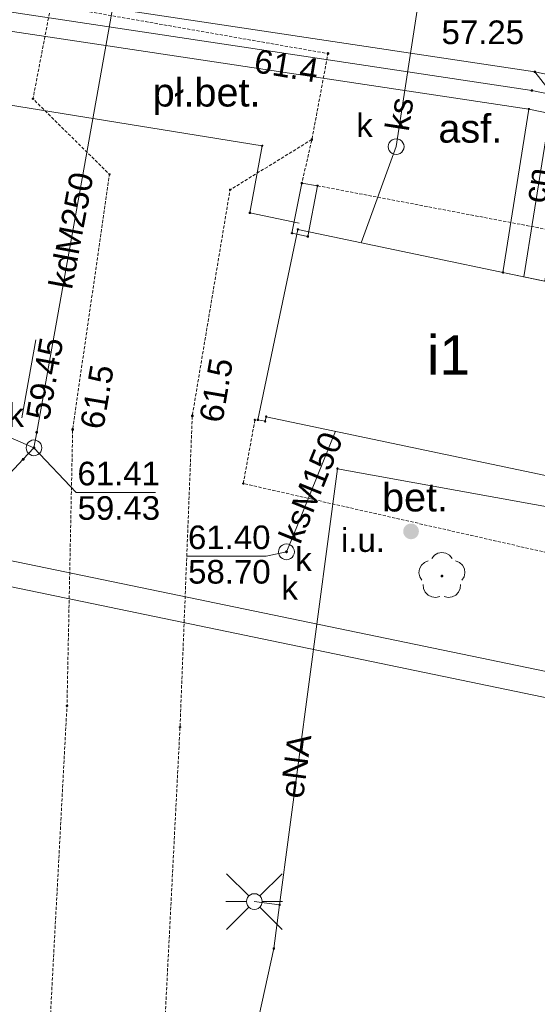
# Paper-space layout 'A-01 PLAN SYTUACYJNY' of a CAD drawing. Header units: millimetres. Extents: x 0 to 900, y 0 to 750.
# Tile 48 of 105: x 512 to 545, y 266 to 328. Entities that reach past the tile are written whole.
import ezdxf
from ezdxf.xclip import XClip

# ---------------------------------------------------------------- set-up
doc = ezdxf.new("R2010")
doc.units = ezdxf.units.MM
doc.header["$MEASUREMENT"] = 0
doc.header["$XCLIPFRAME"] = 0
doc.linetypes.add('PRZER2-1', pattern=[1.5, 1, -0.5])
doc.layers.add('A_mapa_Nr_pióra__2', color=8, linetype='Continuous', lineweight=13)
doc.layers.add('A_podrys', color=7, linetype='Continuous')
doc.styles.add('STYL_AUTOMATYCZNY_1', font='arial.ttf')

# ---------------------------------------------------------------- blocks, each defined once
blk = doc.blocks.new('Rysunek_3_3', base_point=(-1239.757, 488.381))
at = {"layer": 'A_mapa_Nr_pióra__2', "linetype": 'Continuous', "lineweight": 13}
for points in [[(531.547, 326.195), (531.55, 326.172), (531.559, 326.15), (531.574, 326.132), (531.592, 326.118), (531.614, 326.109), (531.637, 326.105), (531.66, 326.109), (531.682, 326.118), (531.701, 326.132), (531.715, 326.15), (531.724, 326.172), (531.727, 326.195), (531.724, 326.219), (531.715, 326.24), (531.701, 326.259), (531.682, 326.273), (531.66, 326.282), (531.637, 326.285), (531.614, 326.282), (531.592, 326.273), (531.574, 326.259), (531.559, 326.24), (531.55, 326.219)], [(522.927, 303.175), (522.93, 303.152), (522.939, 303.13), (522.954, 303.112), (522.972, 303.098), (522.994, 303.089), (523.017, 303.085), (523.04, 303.089), (523.062, 303.098), (523.081, 303.112), (523.095, 303.13), (523.104, 303.152), (523.107, 303.175), (523.104, 303.199), (523.095, 303.22), (523.081, 303.239), (523.062, 303.253), (523.04, 303.262), (523.017, 303.265), (522.994, 303.262), (522.972, 303.253), (522.954, 303.239), (522.939, 303.22), (522.93, 303.199)], [(513.043, 302.128), (513.046, 302.105), (513.055, 302.083), (513.069, 302.065), (513.088, 302.05), (513.109, 302.041), (513.133, 302.038), (513.156, 302.041), (513.178, 302.05), (513.196, 302.065), (513.211, 302.083), (513.22, 302.105), (513.223, 302.128), (513.22, 302.152), (513.211, 302.173), (513.196, 302.192), (513.178, 302.206), (513.156, 302.215), (513.133, 302.218), (513.109, 302.215), (513.088, 302.206), (513.069, 302.192), (513.055, 302.173), (513.046, 302.152)], [(515.327, 302.315), (515.33, 302.292), (515.339, 302.27), (515.354, 302.252), (515.372, 302.238), (515.394, 302.229), (515.417, 302.225), (515.44, 302.229), (515.462, 302.238), (515.481, 302.252), (515.495, 302.27), (515.504, 302.292), (515.507, 302.315), (515.504, 302.339), (515.495, 302.36), (515.481, 302.379), (515.462, 302.393), (515.44, 302.402), (515.417, 302.405), (515.394, 302.402), (515.372, 302.393), (515.354, 302.379), (515.339, 302.36), (515.33, 302.339)], [(512.867, 301.144), (512.87, 301.121), (512.879, 301.099), (512.893, 301.08), (512.912, 301.066), (512.934, 301.057), (512.957, 301.054), (512.98, 301.057), (513.002, 301.066), (513.02, 301.08), (513.035, 301.099), (513.044, 301.121), (513.047, 301.144), (513.044, 301.167), (513.035, 301.189), (513.02, 301.208), (513.002, 301.222), (512.98, 301.231), (512.957, 301.234), (512.934, 301.231), (512.912, 301.222), (512.893, 301.208), (512.879, 301.189), (512.87, 301.167)], [(512.185, 300.413), (512.188, 300.389), (512.197, 300.368), (512.211, 300.349), (512.23, 300.335), (512.251, 300.326), (512.275, 300.323), (512.298, 300.326), (512.32, 300.335), (512.338, 300.349), (512.353, 300.368), (512.362, 300.389), (512.365, 300.413), (512.362, 300.436), (512.353, 300.458), (512.338, 300.476), (512.32, 300.491), (512.298, 300.5), (512.275, 300.503), (512.251, 300.5), (512.23, 300.491), (512.211, 300.476), (512.197, 300.458), (512.188, 300.436)], [(536.417, 295.835), (536.434, 295.706), (536.484, 295.585), (536.564, 295.482), (536.667, 295.402), (536.788, 295.353), (536.917, 295.335), (537.047, 295.353), (537.167, 295.402), (537.271, 295.482), (537.35, 295.585), (537.4, 295.706), (537.417, 295.835), (537.4, 295.965), (537.35, 296.085), (537.271, 296.189), (537.167, 296.268), (537.047, 296.318), (536.917, 296.335), (536.788, 296.318), (536.667, 296.268), (536.564, 296.189), (536.484, 296.085), (536.434, 295.965)], [(529.288, 295.463), (529.291, 295.44), (529.3, 295.418), (529.314, 295.399), (529.333, 295.385), (529.355, 295.376), (529.378, 295.373), (529.401, 295.376), (529.423, 295.385), (529.442, 295.399), (529.456, 295.418), (529.465, 295.44), (529.468, 295.463), (529.465, 295.486), (529.456, 295.508), (529.442, 295.527), (529.423, 295.541), (529.401, 295.55), (529.378, 295.553), (529.355, 295.55), (529.333, 295.541), (529.314, 295.527), (529.3, 295.508), (529.291, 295.486)], [(528.911, 294.536), (528.914, 294.512), (528.923, 294.491), (528.938, 294.472), (528.956, 294.458), (528.978, 294.449), (529.001, 294.446), (529.025, 294.449), (529.046, 294.458), (529.065, 294.472), (529.079, 294.491), (529.088, 294.512), (529.091, 294.536), (529.088, 294.559), (529.079, 294.581), (529.065, 294.599), (529.046, 294.614), (529.025, 294.623), (529.001, 294.626), (528.978, 294.623), (528.956, 294.614), (528.938, 294.599), (528.923, 294.581), (528.914, 294.559)], [(538.877, 292.905), (538.905, 292.91), (538.93, 292.923), (538.95, 292.943), (538.963, 292.968), (538.967, 292.995), (538.963, 293.023), (538.95, 293.048), (538.93, 293.068), (538.905, 293.081), (538.877, 293.085), (538.849, 293.081), (538.824, 293.068), (538.804, 293.048), (538.792, 293.023), (538.787, 292.995), (538.792, 292.968), (538.804, 292.943), (538.824, 292.923), (538.849, 292.91)]]:
    blk.add_hatch(color=8, dxfattribs=at).paths.add_polyline_path(points)
at = {"layer": 'A_mapa_Nr_pióra__2', "color": 8, "linetype": 'PRZER2-1', "lineweight": 13, "ltscale": 0.2, "flags": 128}
for points in [[(530.617, 320.735), (525.417, 317.535), (523.017, 303.175), (522.237, 283.395), (520.817, 255.655), (517.957, 240.475), (513.517, 231.175), (498.937, 231.475), (498.397, 228.635), (456.657, 236.575), (455.417, 253.115), (453.457, 279.395), (451.337, 311.175), (451.817, 329.555), (453.317, 343.835)], [(503.417, 322.855), (504.877, 330.755), (514.037, 329.275), (531.637, 326.195), (530.617, 320.735), (529.977, 317.955)], [(495.817, 238.235), (501.097, 240.375), (509.657, 247.915), (513.677, 258.935), (515.057, 284.755), (515.417, 302.315), (517.757, 318.515), (512.897, 323.315), (514.037, 329.275)], [(530.977, 317.795), (550.837, 314.015)], [(526.997, 302.915), (526.257, 298.875), (547.697, 293.995), (548.807, 298.384)]]:
    blk.add_lwpolyline(points, dxfattribs=at)
at = {"layer": 'A_mapa_Nr_pióra__2', "color": 8, "linetype": 'Continuous', "lineweight": 13, "ltscale": 0.2, "flags": 128}
for points in [[(512.957, 301.144), (513.137, 302.135), (519.797, 339.375), (519.965, 340.355)], [(472.549, 321.278), (469.456, 321.875), (471.993, 334.79), (544.59, 323.852), (545.918, 323.573)], [(533.749, 314.175), (535.969, 320.28), (537.857, 332.555)], [(472.24, 319.669), (469.879, 320.127), (471.767, 329.336), (527.463, 320.339), (526.669, 316.072), (529.801, 315.415)], [(545.918, 323.573), (544.081, 312.006)], [(433.899, 310.046), (573.724, 281.084)], [(571.578, 279.852), (433.601, 308.475)], [(512.185, 303.05), (513.073, 308.011)], [(499.717, 306.895), (512.957, 301.144)], [(529.001, 294.536), (529.377, 295.455), (532.112, 302.196)], [(512.957, 301.144), (512.277, 300.415), (446.317, 229.635)], [(512.957, 301.144), (515.643, 298.312), (520.683, 298.312)], [(573.671, 291.821), (559.727, 294.842), (532.249, 299.817), (528.565, 272.102), (526.957, 272.315), (528.565, 272.102), (528.197, 269.335)], [(529.001, 294.536), (527.706, 294.258), (522.666, 294.258)], [(538.229, 294.122), (538.396, 294.321), (538.621, 294.45), (538.877, 294.495), (539.133, 294.45), (539.358, 294.321), (539.526, 294.122)], [(537.605, 292.727), (537.468, 292.947), (537.414, 293.202), (537.451, 293.459), (537.573, 293.688), (537.765, 293.863), (538.006, 293.96)], [(539.748, 293.96), (539.989, 293.863), (540.182, 293.688), (540.304, 293.459), (540.34, 293.202), (540.286, 292.947), (540.149, 292.727)], [(538.74, 291.703), (538.487, 291.64), (538.229, 291.668), (537.996, 291.782), (537.815, 291.969), (537.709, 292.206), (537.69, 292.465)], [(540.064, 292.465), (540.045, 292.206), (539.939, 291.969), (539.759, 291.782), (539.525, 291.668), (539.267, 291.64), (539.015, 291.703)], [(526.604, 272.669), (525.189, 274.083)], [(527.311, 272.669), (528.725, 274.083)], [(526.457, 272.315), (525.157, 272.315)], [(527.457, 272.315), (528.757, 272.315)], [(526.604, 271.962), (525.189, 270.548)], [(527.311, 271.962), (528.725, 270.548)], [(531.177, 220.195), (531.617, 225.835), (532.037, 234.515), (532.117, 236.475), (522.777, 237.675), (521.777, 239.515), (523.277, 246.955), (528.197, 269.335)]]:
    blk.add_lwpolyline(points, dxfattribs=at)
for points in [[(472.303, 320.002), (468.081, 320.816), (469.834, 328.845), (471.136, 336.12), (544.778, 325.036), (547.059, 322.109), (544.402, 322.667), (472.86, 333.444), (471.895, 328.441), (470.832, 322.934), (472.796, 322.555)], [(544.733, 325.02), (544.733, 325.052), (544.762, 325.081), (544.794, 325.081), (544.823, 325.052), (544.823, 325.02), (544.794, 324.991), (544.762, 324.991)], [(544.778, 325.036), (547.435, 324.478), (577.871, 319.135), (576.053, 308.481), (595.857, 305.53), (597.635, 302.805), (595.383, 303.279), (575.696, 306.389), (573.42, 306.753), (575.191, 317.526), (547.059, 322.109)], [(544.545, 323.836), (544.545, 323.867), (544.574, 323.897), (544.606, 323.897), (544.635, 323.867), (544.635, 323.836), (544.606, 323.807), (544.574, 323.807)], [(512.852, 323.3), (512.852, 323.331), (512.881, 323.36), (512.913, 323.36), (512.942, 323.331), (512.942, 323.3), (512.913, 323.27), (512.881, 323.27)], [(542.754, 312.284), (544.402, 322.667), (547.059, 322.109), (545.409, 311.727)], [(544.357, 322.651), (544.357, 322.683), (544.386, 322.712), (544.418, 322.712), (544.447, 322.683), (544.447, 322.651), (544.418, 322.622), (544.386, 322.622)], [(527.418, 320.323), (527.418, 320.355), (527.447, 320.384), (527.478, 320.384), (527.508, 320.355), (527.508, 320.323), (527.478, 320.294), (527.447, 320.294)], [(530.572, 320.72), (530.572, 320.751), (530.601, 320.78), (530.633, 320.78), (530.662, 320.751), (530.662, 320.72), (530.633, 320.69), (530.601, 320.69)], [(535.969, 320.78), (536.098, 320.763), (536.219, 320.713), (536.322, 320.634), (536.402, 320.53), (536.452, 320.41), (536.469, 320.28), (536.452, 320.151), (536.402, 320.03), (536.322, 319.927), (536.219, 319.847), (536.098, 319.797), (535.969, 319.78), (535.839, 319.797), (535.719, 319.847), (535.615, 319.927), (535.536, 320.03), (535.486, 320.151), (535.469, 320.28), (535.486, 320.41), (535.536, 320.53), (535.615, 320.634), (535.719, 320.713), (535.839, 320.763)], [(535.969, 320.78), (536.098, 320.763), (536.219, 320.713), (536.322, 320.634), (536.402, 320.53), (536.452, 320.41), (536.469, 320.28), (536.452, 320.151), (536.402, 320.03), (536.322, 319.927), (536.219, 319.847), (536.098, 319.797), (535.969, 319.78), (535.839, 319.797), (535.719, 319.847), (535.615, 319.927), (535.536, 320.03), (535.486, 320.151), (535.469, 320.28), (535.486, 320.41), (535.536, 320.53), (535.615, 320.634), (535.719, 320.713), (535.839, 320.763)], [(517.712, 318.5), (517.712, 318.531), (517.741, 318.56), (517.773, 318.56), (517.802, 318.531), (517.802, 318.5), (517.773, 318.47), (517.741, 318.47)], [(529.349, 314.783), (529.977, 317.955), (530.977, 317.795), (530.357, 314.575)], [(529.932, 317.94), (529.932, 317.971), (529.961, 318), (529.993, 318), (530.022, 317.971), (530.022, 317.94), (529.993, 317.91), (529.961, 317.91)], [(530.932, 317.78), (530.932, 317.811), (530.961, 317.84), (530.993, 317.84), (531.022, 317.811), (531.022, 317.78), (530.993, 317.75), (530.961, 317.75)], [(525.372, 317.52), (525.372, 317.551), (525.401, 317.58), (525.433, 317.58), (525.462, 317.551), (525.462, 317.52), (525.433, 317.49), (525.401, 317.49)], [(526.624, 316.056), (526.624, 316.088), (526.653, 316.117), (526.685, 316.117), (526.714, 316.088), (526.714, 316.056), (526.685, 316.027), (526.653, 316.027)], [(548.807, 298.384), (548.319, 298.486), (548.381, 298.78), (527.707, 303.121), (527.647, 302.827), (527.179, 302.925), (529.718, 315.021), (551.346, 310.48)], [(529.304, 314.768), (529.304, 314.799), (529.333, 314.828), (529.365, 314.828), (529.394, 314.799), (529.394, 314.768), (529.365, 314.738), (529.333, 314.738)], [(529.673, 315.005), (529.673, 315.037), (529.703, 315.066), (529.734, 315.066), (529.763, 315.037), (529.763, 315.005), (529.734, 314.976), (529.703, 314.976)], [(530.312, 314.56), (530.312, 314.591), (530.341, 314.62), (530.373, 314.62), (530.402, 314.591), (530.402, 314.56), (530.373, 314.53), (530.341, 314.53)], [(542.709, 312.268), (542.709, 312.3), (542.738, 312.329), (542.77, 312.329), (542.799, 312.3), (542.799, 312.268), (542.77, 312.239), (542.738, 312.239)], [(526.952, 302.9), (526.952, 302.931), (526.981, 302.96), (527.013, 302.96), (527.042, 302.931), (527.042, 302.9), (527.013, 302.87), (526.981, 302.87)], [(527.134, 302.909), (527.134, 302.941), (527.163, 302.97), (527.195, 302.97), (527.224, 302.941), (527.224, 302.909), (527.195, 302.88), (527.163, 302.88)], [(527.602, 302.811), (527.602, 302.843), (527.631, 302.872), (527.663, 302.872), (527.692, 302.843), (527.692, 302.811), (527.663, 302.782), (527.631, 302.782)], [(527.662, 303.105), (527.662, 303.137), (527.691, 303.166), (527.723, 303.166), (527.752, 303.137), (527.752, 303.105), (527.723, 303.076), (527.691, 303.076)], [(513.092, 302.12), (513.092, 302.151), (513.121, 302.18), (513.153, 302.18), (513.182, 302.151), (513.182, 302.12), (513.153, 302.09), (513.121, 302.09)], [(512.957, 301.644), (513.086, 301.627), (513.207, 301.577), (513.31, 301.498), (513.39, 301.394), (513.44, 301.274), (513.457, 301.144), (513.44, 301.015), (513.39, 300.894), (513.31, 300.791), (513.207, 300.711), (513.086, 300.661), (512.957, 300.644), (512.827, 300.661), (512.707, 300.711), (512.603, 300.791), (512.524, 300.894), (512.474, 301.015), (512.457, 301.144), (512.474, 301.274), (512.524, 301.394), (512.603, 301.498), (512.707, 301.577), (512.827, 301.627)], [(512.957, 301.644), (513.086, 301.627), (513.207, 301.577), (513.31, 301.498), (513.39, 301.394), (513.44, 301.274), (513.457, 301.144), (513.44, 301.015), (513.39, 300.894), (513.31, 300.791), (513.207, 300.711), (513.086, 300.661), (512.957, 300.644), (512.827, 300.661), (512.707, 300.711), (512.603, 300.791), (512.524, 300.894), (512.474, 301.015), (512.457, 301.144), (512.474, 301.274), (512.524, 301.394), (512.603, 301.498), (512.707, 301.577), (512.827, 301.627)], [(512.232, 300.4), (512.232, 300.431), (512.261, 300.46), (512.293, 300.46), (512.322, 300.431), (512.322, 300.4), (512.293, 300.37), (512.261, 300.37)], [(532.204, 299.801), (532.204, 299.833), (532.233, 299.862), (532.264, 299.862), (532.294, 299.833), (532.294, 299.801), (532.264, 299.772), (532.233, 299.772)], [(526.212, 298.86), (526.212, 298.891), (526.241, 298.92), (526.273, 298.92), (526.302, 298.891), (526.302, 298.86), (526.273, 298.83), (526.241, 298.83)], [(529.332, 295.44), (529.332, 295.471), (529.361, 295.5), (529.393, 295.5), (529.422, 295.471), (529.422, 295.44), (529.393, 295.41), (529.361, 295.41)], [(529.001, 295.036), (529.131, 295.019), (529.251, 294.969), (529.355, 294.889), (529.434, 294.786), (529.484, 294.665), (529.501, 294.536), (529.484, 294.406), (529.434, 294.286), (529.355, 294.182), (529.251, 294.103), (529.131, 294.053), (529.001, 294.036), (528.872, 294.053), (528.751, 294.103), (528.648, 294.182), (528.568, 294.286), (528.518, 294.406), (528.501, 294.536), (528.518, 294.665), (528.568, 294.786), (528.648, 294.889), (528.751, 294.969), (528.872, 295.019)], [(529.001, 295.036), (529.131, 295.019), (529.251, 294.969), (529.355, 294.889), (529.434, 294.786), (529.484, 294.665), (529.501, 294.536), (529.484, 294.406), (529.434, 294.286), (529.355, 294.182), (529.251, 294.103), (529.131, 294.053), (529.001, 294.036), (528.872, 294.053), (528.751, 294.103), (528.648, 294.182), (528.568, 294.286), (528.518, 294.406), (528.501, 294.536), (528.518, 294.665), (528.568, 294.786), (528.648, 294.889), (528.751, 294.969), (528.872, 295.019)], [(515.012, 284.74), (515.012, 284.771), (515.041, 284.8), (515.073, 284.8), (515.102, 284.771), (515.102, 284.74), (515.073, 284.71), (515.041, 284.71)], [(522.192, 283.38), (522.192, 283.411), (522.221, 283.44), (522.253, 283.44), (522.282, 283.411), (522.282, 283.38), (522.253, 283.35), (522.221, 283.35)], [(526.957, 272.815), (527.087, 272.798), (527.207, 272.748), (527.311, 272.669), (527.39, 272.565), (527.44, 272.445), (527.457, 272.315), (527.44, 272.186), (527.39, 272.065), (527.311, 271.962), (527.207, 271.882), (527.087, 271.833), (526.957, 271.815), (526.828, 271.833), (526.707, 271.882), (526.604, 271.962), (526.524, 272.065), (526.474, 272.186), (526.457, 272.315), (526.474, 272.445), (526.524, 272.565), (526.604, 272.669), (526.707, 272.748), (526.828, 272.798)], [(528.52, 272.086), (528.52, 272.118), (528.549, 272.147), (528.581, 272.147), (528.61, 272.118), (528.61, 272.086), (528.581, 272.057), (528.549, 272.057)], [(528.152, 269.32), (528.152, 269.351), (528.181, 269.38), (528.213, 269.38), (528.242, 269.351), (528.242, 269.32), (528.213, 269.29), (528.181, 269.29)]]:
    blk.add_lwpolyline(points, close=True, dxfattribs=at)
at = {"layer": 'A_mapa_Nr_pióra__2', "color": 8, "linetype": 'Continuous', "lineweight": 13, "attachment_point": 7, "style": 'STYL_AUTOMATYCZNY_1'}
for s, insert, char_height in [('\\A1;{\\pql;\\fArial|b0|i0|c238|p0;\\W1.000000;57.25}', (538.853, 326.775), 1.5), ('\\A1;{\\pql;\\fArial|b0|i0|c238|p0;\\W1.000000;pł.bet.}', (520.5, 322.285), 1.8), ('\\A1;{\\pql;\\fArial|b0|i0|c238|p0;\\W1.000000;k}', (533.44, 320.888), 1.5), ('\\A1;{\\pql;\\fArial|b0|i0|c238|p0;\\W1.000000;k}', (533.44, 320.888), 1.5), ('\\A1;{\\pql;\\fArial|b0|i0|c238|p0;\\W1.000000;asf.}', (538.656, 320.509), 1.8), ('\\A1;{\\pql;\\fArial|b0|i0|c238|p0;\\W1.000000;i1}', (537.937, 305.786), 2.5), ('\\A1;{\\pql;\\fArial|b0|i0|c238|p0;\\W1.000000;k}', (511.271, 302.476), 1.5), ('\\A1;{\\pql;\\fArial|b0|i0|c238|p0;\\W1.000000;61.41}', (515.721, 298.74), 1.5), ('\\A1;{\\pql;\\fArial|b0|i0|c238|p0;\\W1.000000;bet.}', (535.075, 297.076), 1.8), ('\\A1;{\\pql;\\fArial|b0|i0|c238|p0;\\W1.000000;59.43}', (515.73, 296.549), 1.5), ('\\A1;{\\pql;\\fArial|b0|i0|c238|p0;\\W1.000000;61.40}', (522.744, 294.686), 1.5), ('\\A1;{\\pql;\\fArial|b0|i0|c238|p0;\\W1.000000;i.u.}', (532.464, 294.51), 1.5), ('\\A1;{\\pql;\\fArial|b0|i0|c238|p0;\\W1.000000;k}', (529.56, 293.316), 1.5), ('\\A1;{\\pql;\\fArial|b0|i0|c238|p0;\\W1.000000;58.70}', (522.753, 292.496), 1.5), ('\\A1;{\\pql;\\fArial|b0|i0|c238|p0;\\W1.000000;k}', (528.677, 291.502), 1.5)]:
    blk.add_mtext(s, dxfattribs=dict(at, insert=insert, char_height=char_height))
at = {"layer": 'A_mapa_Nr_pióra__2', "color": 8, "linetype": 'Continuous', "lineweight": 13, "char_height": 1.5, "attachment_point": 7, "style": 'STYL_AUTOMATYCZNY_1'}
for s, insert, rotation in [('\\A1;{\\pql;\\fArial|b0|i0|c238|p0;\\W1.000000;61.4}', (526.867, 325.001), 350.52436), ('\\A1;{\\pql;\\fArial|b0|i0|c238|p0;\\W1.000000;ks}', (536.784, 321.198), 81.25366), ('\\A1;{\\pql;\\fArial|b0|i0|c238|p0;\\W1.000000;kdM250}', (515.39, 311.149), 79.31989), ('\\A1;{\\pql;\\fArial|b0|i0|c238|p0;\\W1.000000;cn}', (545.488, 316.615), 80.97537), ('\\A1;{\\pql;\\fArial|b0|i0|c238|p0;\\W1.000000;59.45}', (513.935, 302.825), 79.85354), ('\\A1;{\\pql;\\fArial|b0|i0|c238|p0;\\W1.000000;61.5}', (524.946, 302.667), 80.28927), ('\\A1;{\\pql;\\fArial|b0|i0|c238|p0;\\W1.000000;61.5}', (517.378, 302.245), 80.28927), ('\\A1;{\\pql;\\fArial|b0|i0|c238|p0;\\W1.000000;ksM150}', (529.883, 294.938), 67.87764), ('\\A1;{\\pql;\\fArial|b0|i0|c238|p0;\\W1.000000;eNA}', (530.071, 278.804), 82.42916)]:
    blk.add_mtext(s, dxfattribs=dict(at, insert=insert, rotation=rotation))

psp = doc.layouts.new('A-01 PLAN SYTUACYJNY')

# ---------------------------------------------------------------- block references
at = {"layer": 'A_podrys', "color": 37, "linetype": 'Continuous', "lineweight": 5, "true_color": 0x656532}
ref = psp.add_blockref('Rysunek_3_3', (-1239.757, 488.381), dxfattribs=at)
XClip(ref).set_block_clipping_path([(29.90003743, 157.4723136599), (895.1, 745.1)])

doc.saveas('drawing.dxf')
